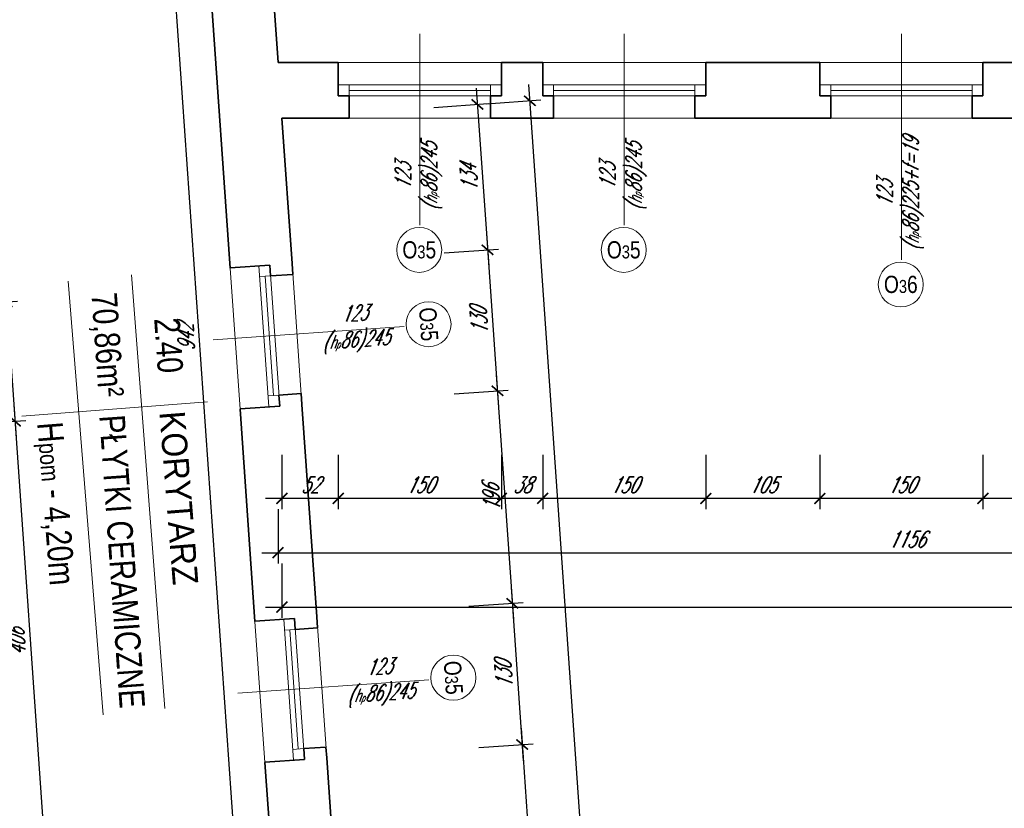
# Model space of a CAD drawing. Header units: millimetres. Extents: x 402 to 79005, y -7782 to 89952.
# Tile 98 of 256: x 22721 to 23627, y 23331 to 24056. Entities that reach past the tile are written whole.
import ezdxf

# ---------------------------------------------------------------- set-up
doc = ezdxf.new("R2010")
doc.units = ezdxf.units.MM
doc.header["$LTSCALE"] = 10
doc.layers.get('0').update_dxf_attribs({"lineweight": 0})
doc.layers.get('Defpoints').update_dxf_attribs({"color": 253})
for name, color, linetype, lineweight in [('01 parter - ściany', 253, 'Continuous', 35), ('03-01_okna', 253, 'Continuous', 15), ('04-1_widok', 253, 'Continuous', 5), ('05-01_wymiary', 253, 'Continuous', 5), ('05-03_opis', 253, 'Continuous', 5)]:
    doc.layers.add(name, color=color, linetype=linetype, lineweight=lineweight)
doc.styles.add('ariel', font='ARIAL.TTF', dxfattribs={"width": 0.8})
doc.styles.add('ariel_wym', font='simplex.shx', dxfattribs={"width": 0.65, "oblique": 25})
doc.dimstyles.new('ariel 50', dxfattribs={"dimtxt": 15, "dimasz": 10, "dimexe": 10, "dimexo": 0, "dimgap": 5, "dimtad": 1, "dimdec": 1, "dimrnd": 0.5, "dimtxsty": 'ariel_wym', "dimblk": 'ARCHTICK', "dimcen": 2.5, "dimdle": 15, "dimazin": 0, "dimtfac": 1, "dimtdec": 1, "dimtix": 1, "dimtmove": 0, "dimatfit": 3, "dimldrblk": 'DOT', "dimfxl": 0, "dimarcsym": 0})
doc.dimstyles.new('ariel 50 wnętrze', dxfattribs={"dimtxt": 15, "dimasz": 10, "dimexe": 10, "dimexo": 0, "dimgap": 5, "dimtad": 1, "dimdec": 1, "dimrnd": 0.5, "dimtxsty": 'ariel_wym', "dimblk": 'ARCHTICK', "dimcen": 2.5, "dimdle": 15, "dimazin": 0, "dimtfac": 1, "dimtdec": 1, "dimtix": 1, "dimtmove": 0, "dimatfit": 3, "dimldrblk": 'DOT', "dimfxl": 0, "dimarcsym": 0})

# ---------------------------------------------------------------- blocks, each defined once
blk = doc.blocks.new('_ArchTick')
at = {"color": 0, "linetype": 'ByBlock', "const_width": 0.15}
blk.add_lwpolyline([(-0.5, -0.5), (0.5, 0.5)], dxfattribs=at)
blk = doc.blocks.new('*D2174')
at = {"layer": '05-01_wymiary', "color": 0, "lineweight": -2}
for p, q in [((23607.04, 23655.74), (23607.04, 23605.74)), ((23729, 23655.74), (23729, 23605.74)), ((23744, 23615.74), (23592.04, 23615.74))]:
    blk.add_line(p, q, dxfattribs=at)
at = {"layer": 'Defpoints', "color": 0}
for p in [(23607.04, 24016.69), (23729, 24016.69), (23607.04, 23615.74)]:
    blk.add_point(p, dxfattribs=at)
at = {"layer": '05-01_wymiary', "color": 0, "lineweight": -2, "xscale": 10, "yscale": 10, "zscale": 10, "rotation": 180}
blk.add_blockref('_ArchTick', (23607.04, 23615.74), dxfattribs=at)
at = {"layer": '05-01_wymiary', "color": 0, "lineweight": -2, "xscale": 10, "yscale": 10, "zscale": 10}
blk.add_blockref('_ArchTick', (23729, 23615.74), dxfattribs=at)
at = {"layer": '05-01_wymiary', "color": 0, "insert": (23668.02, 23628.24), "char_height": 15, "attachment_point": 5, "style": 'ariel_wym'}
blk.add_mtext('122', dxfattribs=at)
blk = doc.blocks.new('_Dot')
at = {"color": 0, "linetype": 'ByBlock', "lineweight": -2}
blk.add_line((-0.5, 0), (-1, 0), dxfattribs=at)
at = {"color": 0, "linetype": 'ByBlock', "const_width": 0.5}
blk.add_lwpolyline([(-0.25, 0, 1), (0.25, 0, 1)], format="xyb", close=True, dxfattribs=at)
blk = doc.blocks.new('*D2175')
at = {"layer": '05-01_wymiary', "color": 0, "lineweight": -2}
for p, q in [((23457.04, 23655.74), (23457.04, 23605.74)), ((23607.04, 23655.74), (23607.04, 23605.74)), ((23622.04, 23615.74), (23442.04, 23615.74))]:
    blk.add_line(p, q, dxfattribs=at)
at = {"layer": 'Defpoints', "color": 0}
for p in [(23457.04, 24016.69), (23607.04, 24016.69), (23457.04, 23615.74)]:
    blk.add_point(p, dxfattribs=at)
at = {"layer": '05-01_wymiary', "color": 0, "lineweight": -2, "xscale": 10, "yscale": 10, "zscale": 10, "rotation": 180}
blk.add_blockref('_ArchTick', (23457.04, 23615.74), dxfattribs=at)
at = {"layer": '05-01_wymiary', "color": 0, "lineweight": -2, "xscale": 10, "yscale": 10, "zscale": 10}
blk.add_blockref('_ArchTick', (23607.04, 23615.74), dxfattribs=at)
at = {"layer": '05-01_wymiary', "color": 0, "insert": (23532.04, 23628.24), "char_height": 15, "attachment_point": 5, "style": 'ariel_wym'}
blk.add_mtext('150', dxfattribs=at)
blk = doc.blocks.new('*D2176')
at = {"layer": '05-01_wymiary', "color": 0, "lineweight": -2}
for p, q in [((23352.25, 23655.74), (23352.25, 23605.74)), ((23457.04, 23655.74), (23457.04, 23605.74)), ((23472.04, 23615.74), (23337.25, 23615.74))]:
    blk.add_line(p, q, dxfattribs=at)
at = {"layer": 'Defpoints', "color": 0}
for p in [(23352.25, 24016.69), (23457.04, 24016.69), (23352.25, 23615.74)]:
    blk.add_point(p, dxfattribs=at)
at = {"layer": '05-01_wymiary', "color": 0, "lineweight": -2, "xscale": 10, "yscale": 10, "zscale": 10, "rotation": 180}
blk.add_blockref('_ArchTick', (23352.25, 23615.74), dxfattribs=at)
at = {"layer": '05-01_wymiary', "color": 0, "lineweight": -2, "xscale": 10, "yscale": 10, "zscale": 10}
blk.add_blockref('_ArchTick', (23457.04, 23615.74), dxfattribs=at)
at = {"layer": '05-01_wymiary', "color": 0, "insert": (23404.65, 23628.24), "char_height": 15, "attachment_point": 5, "style": 'ariel_wym'}
blk.add_mtext('105', dxfattribs=at)
blk = doc.blocks.new('*D2177')
at = {"layer": '05-01_wymiary', "color": 0, "lineweight": -2}
for p, q in [((23202.25, 23655.74), (23202.25, 23605.74)), ((23352.25, 23655.74), (23352.25, 23605.74)), ((23367.25, 23615.74), (23187.25, 23615.74))]:
    blk.add_line(p, q, dxfattribs=at)
at = {"layer": 'Defpoints', "color": 0}
for p in [(23202.25, 24016.69), (23352.25, 24016.69), (23202.25, 23615.74)]:
    blk.add_point(p, dxfattribs=at)
at = {"layer": '05-01_wymiary', "color": 0, "lineweight": -2, "xscale": 10, "yscale": 10, "zscale": 10, "rotation": 180}
blk.add_blockref('_ArchTick', (23202.25, 23615.74), dxfattribs=at)
at = {"layer": '05-01_wymiary', "color": 0, "lineweight": -2, "xscale": 10, "yscale": 10, "zscale": 10}
blk.add_blockref('_ArchTick', (23352.25, 23615.74), dxfattribs=at)
at = {"layer": '05-01_wymiary', "color": 0, "insert": (23277.25, 23628.24), "char_height": 15, "attachment_point": 5, "style": 'ariel_wym'}
blk.add_mtext('150', dxfattribs=at)
blk = doc.blocks.new('*D2178')
at = {"layer": '05-01_wymiary', "color": 0, "lineweight": -2}
for p, q in [((23164.25, 23655.74), (23164.25, 23605.74)), ((23202.25, 23655.74), (23202.25, 23605.74)), ((23217.25, 23615.74), (23149.25, 23615.74))]:
    blk.add_line(p, q, dxfattribs=at)
at = {"layer": 'Defpoints', "color": 0}
for p in [(23164.25, 24016.69), (23202.25, 24016.69), (23164.25, 23615.74)]:
    blk.add_point(p, dxfattribs=at)
at = {"layer": '05-01_wymiary', "color": 0, "lineweight": -2, "xscale": 10, "yscale": 10, "zscale": 10, "rotation": 180}
blk.add_blockref('_ArchTick', (23164.25, 23615.74), dxfattribs=at)
at = {"layer": '05-01_wymiary', "color": 0, "lineweight": -2, "xscale": 10, "yscale": 10, "zscale": 10}
blk.add_blockref('_ArchTick', (23202.25, 23615.74), dxfattribs=at)
at = {"layer": '05-01_wymiary', "color": 0, "insert": (23183.25, 23628.24), "char_height": 15, "attachment_point": 5, "style": 'ariel_wym'}
blk.add_mtext('38', dxfattribs=at)
blk = doc.blocks.new('*D2179')
at = {"layer": '05-01_wymiary', "color": 0, "lineweight": -2}
for p, q in [((23014.25, 23655.74), (23014.25, 23605.74)), ((23164.25, 23655.74), (23164.25, 23605.74)), ((23179.25, 23615.74), (22999.25, 23615.74))]:
    blk.add_line(p, q, dxfattribs=at)
at = {"layer": 'Defpoints', "color": 0}
for p in [(23014.25, 24016.69), (23164.25, 24016.69), (23014.25, 23615.74)]:
    blk.add_point(p, dxfattribs=at)
at = {"layer": '05-01_wymiary', "color": 0, "lineweight": -2, "xscale": 10, "yscale": 10, "zscale": 10, "rotation": 180}
blk.add_blockref('_ArchTick', (23014.25, 23615.74), dxfattribs=at)
at = {"layer": '05-01_wymiary', "color": 0, "lineweight": -2, "xscale": 10, "yscale": 10, "zscale": 10}
blk.add_blockref('_ArchTick', (23164.25, 23615.74), dxfattribs=at)
at = {"layer": '05-01_wymiary', "color": 0, "insert": (23089.25, 23628.24), "char_height": 15, "attachment_point": 5, "style": 'ariel_wym'}
blk.add_mtext('150', dxfattribs=at)
blk = doc.blocks.new('*D2180')
at = {"layer": '05-01_wymiary', "color": 0, "lineweight": -2}
for p, q in [((22962.45, 23655.74), (22962.45, 23605.74)), ((23014.25, 23655.74), (23014.25, 23605.74)), ((23029.25, 23615.74), (22947.45, 23615.74))]:
    blk.add_line(p, q, dxfattribs=at)
at = {"layer": 'Defpoints', "color": 0}
for p in [(23014.25, 24016.69), (22962.45, 23965.69), (22962.45, 23615.74)]:
    blk.add_point(p, dxfattribs=at)
at = {"layer": '05-01_wymiary', "color": 0, "lineweight": -2, "xscale": 10, "yscale": 10, "zscale": 10, "rotation": 180}
blk.add_blockref('_ArchTick', (22962.45, 23615.74), dxfattribs=at)
at = {"layer": '05-01_wymiary', "color": 0, "lineweight": -2, "xscale": 10, "yscale": 10, "zscale": 10}
blk.add_blockref('_ArchTick', (23014.25, 23615.74), dxfattribs=at)
at = {"layer": '05-01_wymiary', "color": 0, "insert": (22988.35, 23628.24), "char_height": 15, "attachment_point": 5, "style": 'ariel_wym'}
blk.add_mtext('52', dxfattribs=at)
blk = doc.blocks.new('*D2181')
at = {"layer": '05-01_wymiary', "color": 0, "lineweight": -2}
for p, q in [((22958.88, 23605.74), (22958.88, 23555.74)), ((24115, 23605.74), (24115, 23555.74)), ((22943.88, 23565.74), (24130, 23565.74))]:
    blk.add_line(p, q, dxfattribs=at)
at = {"layer": 'Defpoints', "color": 0}
for p in [(22958.88, 24016.69), (24115, 24016.69), (24115, 23565.74)]:
    blk.add_point(p, dxfattribs=at)
at = {"layer": '05-01_wymiary', "color": 0, "lineweight": -2, "xscale": 10, "yscale": 10, "zscale": 10, "rotation": 180}
blk.add_blockref('_ArchTick', (22958.88, 23565.74), dxfattribs=at)
at = {"layer": '05-01_wymiary', "color": 0, "lineweight": -2, "xscale": 10, "yscale": 10, "zscale": 10}
blk.add_blockref('_ArchTick', (24115, 23565.74), dxfattribs=at)
at = {"layer": '05-01_wymiary', "color": 0, "insert": (23536.94, 23578.24), "char_height": 15, "attachment_point": 5, "style": 'ariel_wym'}
blk.add_mtext('1156', dxfattribs=at)
blk = doc.blocks.new('*D2198')
at = {"layer": '05-01_wymiary', "color": 0, "lineweight": -2}
for p, q in [((22962.45, 23555.74), (22962.45, 23505.74)), ((26777, 23555.74), (26777, 23505.74)), ((22947.45, 23515.74), (26792, 23515.74))]:
    blk.add_line(p, q, dxfattribs=at)
at = {"layer": 'Defpoints', "color": 0}
for p in [(22962.45, 23965.69), (26777, 23965.69), (26777, 23515.74)]:
    blk.add_point(p, dxfattribs=at)
at = {"layer": '05-01_wymiary', "color": 0, "lineweight": -2, "xscale": 10, "yscale": 10, "zscale": 10, "rotation": 180}
blk.add_blockref('_ArchTick', (22962.45, 23515.74), dxfattribs=at)
at = {"layer": '05-01_wymiary', "color": 0, "lineweight": -2, "xscale": 10, "yscale": 10, "zscale": 10}
blk.add_blockref('_ArchTick', (26777, 23515.74), dxfattribs=at)
at = {"layer": '05-01_wymiary', "color": 0, "insert": (24869.72, 23529.67), "char_height": 15, "attachment_point": 5, "style": 'ariel_wym'}
blk.add_mtext('3814,5', dxfattribs=at)
blk = doc.blocks.new('*D1940')
at = {"layer": '05-01_wymiary', "color": 0, "lineweight": -2}
for p, q in [((23141.15, 23993.22), (23152.6, 23829.5)), ((23102.29, 23975.47), (23152.17, 23978.96)), ((23111.65, 23841.67), (23161.53, 23845.16))]:
    blk.add_line(p, q, dxfattribs=at)
at = {"layer": 'Defpoints', "color": 0}
for p in [(22962.45, 23965.69), (23151.55, 23844.46), (22914.94, 23827.92)]:
    blk.add_point(p, dxfattribs=at)
at = {"layer": '05-01_wymiary', "color": 0, "lineweight": -2, "xscale": 10, "yscale": 10, "zscale": 10}
for p, rotation in [((23142.2, 23978.26), 94.00000000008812), ((23151.55, 23844.46), 274.0000000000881)]:
    blk.add_blockref('_ArchTick', p, dxfattribs=dict(at, rotation=rotation))
at = {"layer": '05-01_wymiary', "color": 0, "insert": (23134.4, 23910.49), "char_height": 15, "attachment_point": 5, "rotation": 94, "style": 'ariel_wym'}
blk.add_mtext('134', dxfattribs=at)
blk = doc.blocks.new('*D1941')
at = {"layer": '05-01_wymiary', "color": 0, "lineweight": -2}
for p, q in [((23150.5, 23859.43), (23161.67, 23699.82)), ((23111.65, 23841.67), (23161.53, 23845.16)), ((23120.72, 23711.99), (23170.59, 23715.48))]:
    blk.add_line(p, q, dxfattribs=at)
at = {"layer": 'Defpoints', "color": 0}
for p in [(22914.94, 23827.92), (23160.62, 23714.78), (22924.01, 23698.24)]:
    blk.add_point(p, dxfattribs=at)
at = {"layer": '05-01_wymiary', "color": 0, "lineweight": -2, "xscale": 10, "yscale": 10, "zscale": 10}
for p, rotation in [((23151.55, 23844.46), 94.00000000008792), ((23160.62, 23714.78), 274.0000000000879)]:
    blk.add_blockref('_ArchTick', p, dxfattribs=dict(at, rotation=rotation))
at = {"layer": '05-01_wymiary', "color": 0, "insert": (23143.62, 23778.75), "char_height": 15, "attachment_point": 5, "rotation": 94, "style": 'ariel_wym'}
blk.add_mtext('130', dxfattribs=at)
blk = doc.blocks.new('*D1942')
at = {"layer": '05-01_wymiary', "color": 0, "lineweight": -2}
for p, q in [((23159.57, 23729.75), (23175.34, 23504.3)), ((23120.72, 23711.99), (23170.59, 23715.48)), ((23134.39, 23516.47), (23184.27, 23519.96))]:
    blk.add_line(p, q, dxfattribs=at)
at = {"layer": 'Defpoints', "color": 0}
for p in [(22924.01, 23698.24), (23174.29, 23519.26), (22937.68, 23502.71)]:
    blk.add_point(p, dxfattribs=at)
at = {"layer": '05-01_wymiary', "color": 0, "lineweight": -2, "xscale": 10, "yscale": 10, "zscale": 10}
for p, rotation in [((23160.62, 23714.78), 94.00000000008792), ((23174.29, 23519.26), 274.0000000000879)]:
    blk.add_blockref('_ArchTick', p, dxfattribs=dict(at, rotation=rotation))
at = {"layer": '05-01_wymiary', "color": 0, "insert": (23154.99, 23616.15), "char_height": 15, "attachment_point": 5, "rotation": 94, "style": 'ariel_wym'}
blk.add_mtext('196', dxfattribs=at)
blk = doc.blocks.new('*D1943')
at = {"layer": '05-01_wymiary', "color": 0, "lineweight": -2}
for p, q in [((23173.25, 23534.22), (23184.42, 23374.37)), ((23134.39, 23516.47), (23184.27, 23519.96)), ((23143.47, 23386.54), (23193.35, 23390.03))]:
    blk.add_line(p, q, dxfattribs=at)
at = {"layer": 'Defpoints', "color": 0}
for p in [(22937.68, 23502.71), (23183.38, 23389.33), (22946.77, 23372.79)]:
    blk.add_point(p, dxfattribs=at)
at = {"layer": '05-01_wymiary', "color": 0, "lineweight": -2, "xscale": 10, "yscale": 10, "zscale": 10}
for p, rotation in [((23174.29, 23519.26), 94.00000000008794), ((23183.38, 23389.33), 274.0000000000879)]:
    blk.add_blockref('_ArchTick', p, dxfattribs=dict(at, rotation=rotation))
at = {"layer": '05-01_wymiary', "color": 0, "insert": (23166.36, 23453.42), "char_height": 15, "attachment_point": 5, "rotation": 94, "style": 'ariel_wym'}
blk.add_mtext('130', dxfattribs=at)
blk = doc.blocks.new('*D1944')
at = {"layer": '05-01_wymiary', "color": 0, "lineweight": -2}
for p, q in [((23182.33, 23404.29), (23197.9, 23181.58)), ((23143.47, 23386.54), (23193.35, 23390.03)), ((23156.96, 23193.76), (23206.83, 23197.24))]:
    blk.add_line(p, q, dxfattribs=at)
at = {"layer": 'Defpoints', "color": 0}
for p in [(22946.77, 23372.79), (23196.86, 23196.55), (22960.25, 23180)]:
    blk.add_point(p, dxfattribs=at)
at = {"layer": '05-01_wymiary', "color": 0, "lineweight": -2, "xscale": 10, "yscale": 10, "zscale": 10}
for p, rotation in [((23183.38, 23389.33), 94.00000000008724), ((23196.86, 23196.55), 274.0000000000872)]:
    blk.add_blockref('_ArchTick', p, dxfattribs=dict(at, rotation=rotation))
at = {"layer": '05-01_wymiary', "color": 0, "insert": (23176.22, 23291.97), "char_height": 15, "attachment_point": 5, "rotation": 94, "style": 'ariel_wym'}
blk.add_mtext('193,5', dxfattribs=at)
blk = doc.blocks.new('*D1951')
at = {"layer": '05-01_wymiary', "color": 0, "lineweight": -2}
for p, q in [((23305.56, 22335.36), (23189.39, 23996.59)), ((23150.54, 23978.84), (23200.41, 23982.33)), ((23264.61, 22347.54), (23314.49, 22351.02))]:
    blk.add_line(p, q, dxfattribs=at)
at = {"layer": 'Defpoints', "color": 0}
for p in [(23190.44, 23981.63), (22962.45, 23965.69), (23076.52, 22334.38)]:
    blk.add_point(p, dxfattribs=at)
at = {"layer": '05-01_wymiary', "color": 0, "lineweight": -2, "xscale": 10, "yscale": 10, "zscale": 10}
for p, rotation in [((23190.44, 23981.63), 94.00000000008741), ((23304.51, 22350.33), 274.0000000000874)]:
    blk.add_blockref('_ArchTick', p, dxfattribs=dict(at, rotation=rotation))
at = {"layer": '05-01_wymiary', "color": 0, "insert": (23233.58, 23165.01), "char_height": 15, "attachment_point": 5, "rotation": 94, "style": 'ariel_wym'}
blk.add_mtext('1635,5', dxfattribs=at)
blk = doc.blocks.new('*D1955')
at = {"layer": '05-01_wymiary', "color": 0, "lineweight": -2}
for p, q in [((22920.39, 23279.96), (22852.58, 24249.6)), ((22863.61, 24235.33), (22843.65, 24233.94)), ((22929.32, 23295.63), (22909.36, 23294.23))]:
    blk.add_line(p, q, dxfattribs=at)
at = {"layer": 'Defpoints', "color": 0}
for p in [(22853.63, 24234.63), (22873.37, 24236.01), (22939.08, 23296.31)]:
    blk.add_point(p, dxfattribs=at)
at = {"layer": '05-01_wymiary', "color": 0, "lineweight": -2, "xscale": 10, "yscale": 10, "zscale": 10}
for p, rotation in [((22853.63, 24234.63), 94.00000000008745), ((22919.34, 23294.93), 274.0000000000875)]:
    blk.add_blockref('_ArchTick', p, dxfattribs=dict(at, rotation=rotation))
at = {"layer": '05-01_wymiary', "color": 0, "insert": (22874.02, 23763.91), "char_height": 15, "attachment_point": 5, "rotation": 94, "style": 'ariel_wym'}
blk.add_mtext('942', dxfattribs=at)
blk = doc.blocks.new('*D1983')
at = {"layer": '05-01_wymiary', "color": 0, "lineweight": -2}
for p, q in [((22708.21, 23811.46), (22717.98, 23671.8)), ((22699.28, 23795.8), (22719.23, 23797.19)), ((22706.96, 23686.07), (22726.91, 23687.46))]:
    blk.add_line(p, q, dxfattribs=at)
at = {"layer": 'Defpoints', "color": 0}
for p in [(22632.82, 23791.15), (22716.93, 23686.76), (22640.49, 23681.42)]:
    blk.add_point(p, dxfattribs=at)
at = {"layer": '05-01_wymiary', "color": 0, "lineweight": -2, "xscale": 10, "yscale": 10, "zscale": 10}
for p, rotation in [((22709.26, 23796.5), 94.00000000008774), ((22716.93, 23686.76), 274.0000000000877)]:
    blk.add_blockref('_ArchTick', p, dxfattribs=dict(at, rotation=rotation))
at = {"layer": '05-01_wymiary', "color": 0, "insert": (22700.62, 23740.76), "char_height": 15, "attachment_point": 5, "rotation": 94, "style": 'ariel_wym'}
blk.add_mtext('110', dxfattribs=at)
blk = doc.blocks.new('*D1984')
at = {"layer": '05-01_wymiary', "color": 0, "lineweight": -2}
for p, q in [((22715.88, 23701.73), (22746.29, 23266.98)), ((22706.96, 23686.07), (22726.91, 23687.46)), ((22735.26, 23281.24), (22755.21, 23282.64))]:
    blk.add_line(p, q, dxfattribs=at)
at = {"layer": 'Defpoints', "color": 0}
for p in [(22640.49, 23681.42), (22719.67, 23280.15), (22745.24, 23281.94)]:
    blk.add_point(p, dxfattribs=at)
at = {"layer": '05-01_wymiary', "color": 0, "lineweight": -2, "xscale": 10, "yscale": 10, "zscale": 10}
for p, rotation in [((22716.93, 23686.76), 94.0000000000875), ((22745.24, 23281.94), 274.0000000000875)]:
    blk.add_blockref('_ArchTick', p, dxfattribs=dict(at, rotation=rotation))
at = {"layer": '05-01_wymiary', "color": 0, "insert": (22718.62, 23483.48), "char_height": 15, "attachment_point": 5, "rotation": 94, "style": 'ariel_wym'}
blk.add_mtext('406', dxfattribs=at)

msp = doc.modelspace()

# ---------------------------------------------------------------- linework, layer by layer
at = {"layer": '01 parter - ściany'}
for p, q in [((22958.88, 24016.689), (22934.622, 24363.597)), ((22914.958, 23827.674), (22886.358, 24236.676)), ((23014.252, 24016.689), (22958.876, 24016.689)), ((23014.252, 24016.689), (23014.252, 23986.189)), ((23202.252, 24016.689), (23164.252, 24016.689)), ((23164.252, 24016.689), (23164.252, 23986.189)), ((23202.252, 24016.689), (23202.252, 23986.189)), ((23457.041, 24016.689), (23352.252, 24016.689)), ((23352.252, 24016.689), (23352.252, 23986.189)), ((23457.041, 24016.689), (23457.041, 23986.189)), ((23728.997, 24016.689), (23607.041, 24016.689)), ((23607.041, 24016.689), (23607.041, 23986.189)), ((22971.802, 23831.896), (22962.446, 23965.689)), ((23014.252, 23965.689), (22962.446, 23965.689)), ((23202.252, 23965.689), (23164.252, 23965.689)), ((23457.041, 23965.689), (23352.252, 23965.689)), ((23728.997, 23965.689), (23607.041, 23965.689)), ((22914.941, 23827.92), (22951.352, 23830.466)), ((22994.543, 23506.69), (22980.87, 23702.212)), ((22924.009, 23698.236), (22960.42, 23700.782)), ((22937.699, 23502.468), (22924.026, 23697.991)), ((22937.681, 23502.714), (22974.092, 23505.26)), ((23017.109, 23183.978), (23003.611, 23377.006)), ((22946.75, 23373.03), (22983.161, 23375.576)), ((22952.068, 23296.97), (22946.767, 23372.785))]:
    msp.add_line(p, q, dxfattribs=at)
for points in [[(23014.252, 23986.189), (23024.252, 23986.189), (23024.252, 23965.689), (23014.252, 23965.689)], [(23164.252, 23986.189), (23154.252, 23986.189), (23154.252, 23965.689), (23164.252, 23965.689)], [(23202.252, 23986.189), (23212.252, 23986.189), (23212.252, 23965.689), (23202.252, 23965.689)], [(23352.252, 23986.189), (23342.252, 23986.189), (23342.252, 23965.689), (23352.252, 23965.689)], [(23457.041, 23986.189), (23467.041, 23986.189), (23467.041, 23965.689), (23457.041, 23965.689)], [(23607.041, 23986.189), (23597.041, 23986.189), (23597.041, 23965.689), (23607.041, 23965.689)], [(22951.352, 23830.466), (22952.049, 23820.49), (22972.499, 23821.92), (22971.802, 23831.896)], [(22960.42, 23700.782), (22959.723, 23710.758), (22980.173, 23712.188), (22980.87, 23702.212)], [(22974.092, 23505.26), (22974.79, 23495.284), (22995.24, 23496.714), (22994.543, 23506.69)], [(22983.161, 23375.576), (22982.463, 23385.552), (23002.913, 23386.982), (23003.611, 23377.006)]]:
    msp.add_lwpolyline(points, dxfattribs=at)
at = {"layer": '03-01_okna', "linetype": 'Continuous', "lineweight": 0}
for p, q in [((23164.252, 23996.189), (23014.252, 23996.189)), ((23024.252, 23986.189), (23024.252, 23996.189)), ((23154.252, 23986.189), (23154.252, 23996.189)), ((23352.252, 23996.189), (23202.252, 23996.189)), ((23212.252, 23986.189), (23212.252, 23996.189)), ((23342.252, 23986.189), (23342.252, 23996.189)), ((23607.041, 23996.189), (23457.041, 23996.189)), ((23467.041, 23986.189), (23467.041, 23996.189)), ((23597.041, 23986.189), (23597.041, 23996.189)), ((23164.252, 23986.189), (23014.252, 23986.189)), ((23154.252, 23991.189), (23024.252, 23991.189)), ((23024.252, 23986.189), (23029.252, 23986.189)), ((23154.252, 23986.189), (23149.252, 23986.189)), ((23202.252, 23986.189), (23217.252, 23986.189)), ((23347.252, 23986.189), (23207.252, 23986.189)), ((23342.252, 23991.189), (23212.252, 23991.189)), ((23352.252, 23986.189), (23337.252, 23986.189)), ((23607.041, 23986.189), (23457.041, 23986.189)), ((23597.041, 23991.189), (23467.041, 23991.189)), ((23467.041, 23986.189), (23472.041, 23986.189)), ((23597.041, 23986.189), (23592.041, 23986.189)), ((23014.252, 23965.689), (23164.252, 23965.689)), ((23202.252, 23965.689), (23352.252, 23965.689)), ((23457.041, 23965.689), (23607.041, 23965.689)), ((22950.445, 23700.085), (22941.376, 23829.768)), ((22960.42, 23700.782), (22951.352, 23830.466)), ((22971.802, 23831.896), (22980.87, 23702.212)), ((22952.049, 23820.49), (22942.074, 23819.792)), ((22954.735, 23710.409), (22947.062, 23820.141)), ((22959.723, 23710.758), (22949.747, 23710.06)), ((22973.185, 23374.879), (22964.117, 23504.562)), ((22983.161, 23375.576), (22974.092, 23505.26)), ((22994.543, 23506.69), (23003.611, 23377.006)), ((22974.79, 23495.284), (22964.814, 23494.587)), ((22977.475, 23385.203), (22969.802, 23494.935)), ((22982.463, 23385.552), (22972.488, 23384.855))]:
    msp.add_line(p, q, dxfattribs=at)
at = {"layer": '04-1_widok'}
for p, q in [((23014.252, 24016.689), (23164.252, 24016.689)), ((23202.252, 24016.689), (23352.252, 24016.689)), ((23457.041, 24016.689), (23607.041, 24016.689)), ((22924.026, 23697.991), (22914.958, 23827.674)), ((22946.767, 23372.785), (22937.699, 23502.468))]:
    msp.add_line(p, q, dxfattribs=at)
at = {"layer": '05-03_opis', "lineweight": 0}
for p, q in [((23089.252, 24043.073), (23089.252, 23867.056)), ((23277.252, 24043.073), (23277.252, 23867.056)), ((23532.041, 24043.073), (23532.041, 23835.266)), ((22899.14, 23761.656), (23074.729, 23773.934)), ((22921.88, 23436.45), (23097.469, 23448.728))]:
    msp.add_line(p, q, dxfattribs=at)
at = {"layer": '05-03_opis'}
for p, q in [((22824.047, 23821.351), (22854.807, 23422.328)), ((22765.954, 23815.704), (22797.978, 23416.518)), ((22894.073, 23704.759), (22723.451, 23691.341))]:
    msp.add_line(p, q, dxfattribs=at)
at = {"layer": '05-03_opis', "lineweight": 0}
for centre in [(23088.752, 23844.367), (23276.752, 23844.367), (23531.541, 23812.577), (23097.328, 23776.016), (23120.068, 23450.81)]:
    msp.add_circle(centre, 20.689, dxfattribs=at)

# ---------------------------------------------------------------- texts
at = {"layer": '05-03_opis', "lineweight": 0, "attachment_point": 5}
for s, insert, char_height, width, rotation, style in [('123\\P({\\H0.8333x;h\\H0.6x;p}86)225+f=19', (23530.97, 23896.044), 14.4, 94.45106, 90, 'ariel_wym'), ('123\\P({\\H0.8333x;h\\H0.6x;p}86)245', (23088.181, 23911.939), 14.4, 62.66128, 90, 'ariel_wym'), ('123\\P({\\H0.8333x;h\\H0.6x;p}86)245', (23276.181, 23911.939), 14.4, 62.66128, 90, 'ariel_wym'), ('O{\\H0.7576x;3}5', (23097.328, 23776.016), 15.84, 75.19353, 274, 'ariel'), ('123\\P({\\H0.8333x;h\\H0.6x;p}86)245', (23029.881, 23771.872), 14.4, 62.66128, 4, 'ariel_wym'), ('123\\P({\\H0.8333x;h\\H0.6x;p}86)245', (23052.621, 23446.666), 14.4, 62.66128, 4, 'ariel_wym'), ('O{\\H0.7576x;3}5', (23120.068, 23450.81), 15.84, 75.19353, 274, 'ariel')]:
    msp.add_mtext(s, dxfattribs=dict(at, insert=insert, char_height=char_height, width=width, rotation=rotation, style=style))
at = {"layer": '05-03_opis', "lineweight": 0, "char_height": 15.84, "width": 75.19353, "attachment_point": 5, "style": 'ariel'}
for s, insert in [('O{\\H0.7576x;3}5', (23088.752, 23844.367)), ('O{\\H0.7576x;3}5', (23276.752, 23844.367)), ('O{\\H0.7576x;3}6', (23531.541, 23812.577))]:
    msp.add_mtext(s, dxfattribs=dict(at, insert=insert))
at = {"layer": '05-03_opis', "char_height": 23.4234, "style": 'ariel'}
for s, insert, width, attachment_point, rotation in [('{\\fArial|b0|i0|c238|p34;70,86m²}', (22800.119, 23756.949), 108.9126, 5, 274), ('{\\fArial|b0|i0|c238|p34;2.40}', (22858.238, 23756.565), 108.9126, 5, 274), ('\\W0.9;{\\fArial|b0|i0|c238|p34;KORYTARZ}', (22861.25, 23696.055), 356.6375, 4, 274.496629), ('{\\fArial|b0|i0|c238|p34;PŁYTKI CERAMICZNE}', (22806.014, 23692.628), 322.789, 4, 274), ('{\\fArial|b0|i0|c238|p34; H\\H0.7x;pom\\H1.429x; - 4,20m}', (22746.049, 23693.118), 322.789, 4, 274.496629)]:
    msp.add_mtext(s, dxfattribs=dict(at, insert=insert, width=width, attachment_point=attachment_point, rotation=rotation))

# ---------------------------------------------------------------- dimensions: what is measured, and where the dimension line sits
at = {"layer": '05-01_wymiary'}
for base, p1, p2, dimstyle, picture, middle in [((22853.63, 24234.633), (22939.083, 23296.309), (22873.372, 24236.014), 'ariel 50 wnętrze', '*D1955', (22874.016, 23763.909)), ((23160.619, 23714.782), (22914.941, 23827.92), (22924.009, 23698.236), 'ariel 50', '*D1941', (23143.615, 23778.751)), ((22716.931, 23686.763), (22632.818, 23791.15), (22640.492, 23681.418), 'ariel 50 wnętrze', '*D1983', (22700.625, 23740.757)), ((23174.291, 23519.259), (22924.009, 23698.236), (22937.681, 23502.714), 'ariel 50', '*D1942', (23154.986, 23616.148)), ((22745.239, 23281.939), (22640.492, 23681.418), (22719.67, 23280.151), 'ariel 50 wnętrze', '*D1984', (22718.615, 23483.479)), ((23183.377, 23389.33), (22937.681, 23502.714), (22946.767, 23372.785), 'ariel 50', '*D1943', (23166.365, 23453.423)), ((23196.858, 23196.547), (22946.767, 23372.785), (22960.248, 23180.002), 'ariel 50', '*D1944', (23176.223, 23291.967))]:
    dim = msp.add_linear_dim(base=base, p1=p1, p2=p2, angle=94, dimstyle=dimstyle, override={"dimtmove": 1}, dxfattribs=at)
    dim.commit()
    dim.dimension.update_dxf_attribs({"geometry": picture, "text_midpoint": middle})
for base, p1, p2, picture, middle in [((24114.997, 23565.741), (22958.88, 24016.689), (24114.997, 24016.689), '*D2181', (23536.939, 23578.241)), ((26776.997, 23515.741), (22962.446, 23965.689), (26776.997, 23965.689), '*D2198', (24869.722, 23529.67))]:
    dim = msp.add_linear_dim(base=base, p1=p1, p2=p2, dimstyle='ariel 50', dxfattribs=at)
    dim.commit()
    dim.dimension.update_dxf_attribs({"geometry": picture, "text_midpoint": middle})
for base, p1, p2, picture, middle in [((22962.446, 23615.741), (23014.252, 24016.689), (22962.446, 23965.689), '*D2180', (22988.349, 23628.241)), ((23014.252, 23615.741), (23164.252, 24016.689), (23014.252, 24016.689), '*D2179', (23089.252, 23628.241)), ((23164.252, 23615.741), (23202.252, 24016.689), (23164.252, 24016.689), '*D2178', (23183.252, 23628.241)), ((23202.252, 23615.741), (23352.252, 24016.689), (23202.252, 24016.689), '*D2177', (23277.252, 23628.241)), ((23352.252, 23615.741), (23457.041, 24016.689), (23352.252, 24016.689), '*D2176', (23404.646, 23628.241)), ((23457.041, 23615.741), (23607.041, 24016.689), (23457.041, 24016.689), '*D2175', (23532.041, 23628.241)), ((23607.041, 23615.741), (23728.997, 24016.689), (23607.041, 24016.689), '*D2174', (23668.019, 23628.241))]:
    dim = msp.add_linear_dim(base=base, p1=p1, p2=p2, dimstyle='ariel 50', override={"dimtmove": 1}, dxfattribs=at)
    dim.commit()
    dim.dimension.update_dxf_attribs({"geometry": picture, "text_midpoint": middle})
for base, p1, p2, picture, middle in [((23151.551, 23844.465), (22962.446, 23965.689), (22914.941, 23827.92), '*D1940', (23134.403, 23910.49)), ((23190.439, 23981.632), (23076.518, 22334.384), (22962.446, 23965.689), '*D1951', (23233.58, 23165.008))]:
    dim = msp.add_linear_dim(base=base, p1=p1, p2=p2, angle=94, dimstyle='ariel 50', dxfattribs=at)
    dim.commit()
    dim.dimension.update_dxf_attribs({"geometry": picture, "text_midpoint": middle})

doc.saveas('drawing.dxf')
